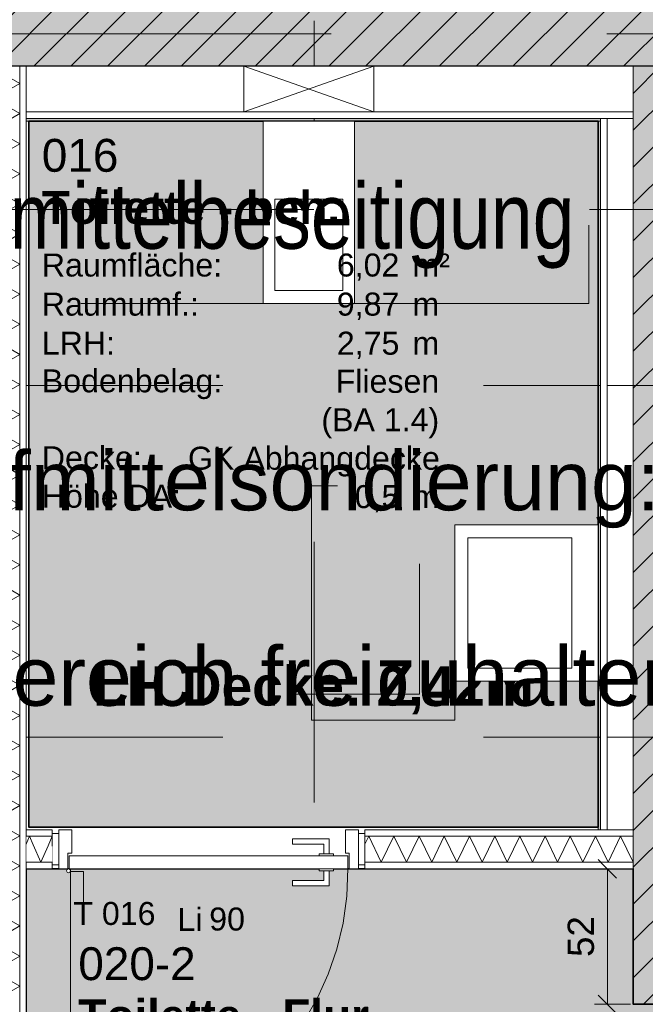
# Model space of a CAD drawing. Header units: metres. Extents: x -111 to 152, y -132 to 99.
# Tile 142 of 256: x -25.43 to -23.03, y -3.72 to 0.05. Entities that reach past the tile are written whole.
import ezdxf
from ezdxf.enums import TextEntityAlignment as Align

# ---------------------------------------------------------------- set-up
doc = ezdxf.new("R2010")
doc.units = ezdxf.units.M
doc.header["$PDMODE"] = 1
doc.header["$PDSIZE"] = -2
for name, pattern in [('Achsen 01', [5.291531, 3.175, -1.058062, 0.352704, -0.705764]), ('gestrichelt - 01', [2, 1, -1]), ('Raster 01', [2, 1, -1])]:
    doc.linetypes.add(name, pattern=pattern)
doc.layers.get('0').update_dxf_attribs({"lineweight": 25})
for name, color, linetype, lineweight in [('013_Beton und Stahlbetonarbeiten-330 Außenwände', 7, 'Continuous', 25), ('013_Beton und Stahlbetonarbeiten-340 Innenwände', 7, 'Continuous', 18), ('024_Fliesen_Plattenarbeiten-340 Fliesen', 7, 'Continuous', 9), ('027_Tischlerarbeiten-340 Innentüren', 7, 'Continuous', 9), ('031_Metallbauarbeiten-340 Innentüren _ Elemente', 7, 'Continuous', 9), ('039_Trockenbauarbeiten-340 Gipskarton', 7, 'Continuous', 9), ('_1.35m (3D)', 7, 'Continuous', 9), ('_EG (2D)', 7, 'Continuous', 9), ('_EG - DS (2D)', 7, 'Continuous', 9), ('_GRU (2D)', 7, 'Continuous', 9), ('_Legende (2D)', 7, 'Continuous', 9), ('AV1-Schnitt Achsen', 7, 'Achsen 01', 18), ('AV1-Stempel-Raumstempel', 7, 'Continuous', 9), ('Bemaßung-Bemaßung', 7, 'Continuous', 9), ('Keine', 7, 'Continuous', 9)]:
    doc.layers.add(name, color=color, linetype=linetype, lineweight=lineweight)
for name, color, linetype, lineweight, true_color in [('034_Maler_Lackierarbeiten-Wände Anstrich', 150, 'Continuous', 100, 0x007fff), ('039_Trockenbauarbeiten-340 Dämmung', 7, 'Continuous', 9, 0xc0c0c0), ('039_Trockenbauarbeiten-350 Deckenspiegel', 7, 'Continuous', 35, 0x008011), ('045_Sanitärausstattung-allg.', 9, 'Continuous', 9, 0x808080), ('AV1-Achsen', 1, 'Achsen 01', 18, 0xff0000), ('AV1-Arbeitsbühne', 7, 'gestrichelt - 01', 9, 0xf20884), ('AV1-Raster', 7, 'Raster 01', 9, 0xa6a6a6), ('AV1-Stempel-Türnummern', 7, 'Continuous', 100, 0x02abea)]:
    doc.layers.add(name, color=color, linetype=linetype, lineweight=lineweight, true_color=true_color)
doc.layers.get('0').freeze()
doc.styles.add('Arial', font='arial.ttf')
doc.styles.add('Arial (bold)', font='arialbd.ttf')
doc.styles.add('Arial Narrow', font='ARIALN.TTF')
doc.dimstyles.new('COE 50', dxfattribs={"dimtxt": 126.090495, "dimasz": 0.001414, "dimexe": 0.001, "dimexo": 0.01, "dimgap": 0.001, "dimtad": 1, "dimdec": 3, "dimtxsty": 'Arial', "dimblk": 'VW_SLASH-3', "dimblk1": 'VW_SLASH-3', "dimblk2": 'VW_SLASH-3', "dimcen": 0, "dimadec": 3, "dimazin": 0, "dimtfac": 0.8, "dimtdec": 3, "dimtix": 1, "dimtmove": 0, "dimatfit": 0, "dimldrblk": 'VW_SLASH-2', "dimfxl": 0.002, "dimfxlon": 1, "dimfrac": 2, "dimtolj": 1, "dimarcsym": 0})
pattern_1 = [(45, (0, 0), (0.07071068, -0.07071068), [0.025, -0.025])]
pattern_2 = [(-135, (0.03106, -0.03313), (0.07071068, -0.07071068), [])]

# ---------------------------------------------------------------- blocks, each defined once
blk = doc.blocks.new('Group-2')
at = {"layer": 'AV1-Raster'}
for p, q in [((-24.3, -22.95), (-24.3, 1.35)), ((1.35, -1.35), (-40.5, -1.35)), ((1.35, -2.7), (-40.5, -2.7))]:
    blk.add_line(p, q, dxfattribs=at)
blk = doc.blocks.new('1.35m (3D)')
at = {"layer": 'AV1-Raster', "color": 7}
blk.add_blockref('Group-2', (0, 0), dxfattribs=at)
blk = doc.blocks.new('EG - DS (2D)')
at = {"layer": '039_Trockenbauarbeiten-350 Deckenspiegel', "linetype": 'Continuous', "lineweight": 0, "transparency": 33554483}
for points in [[(-25.395, -0.335), (-23.21, -0.335), (-23.21, -3.045), (-25.395, -3.045)], [(-25.405, -3.205), (-25.405, -5.275), (-20.875, -5.275), (-20.875, -3.725), (-23.075, -3.725), (-23.075, -3.205)]]:
    blk.add_hatch(color=106, dxfattribs=at).paths.add_polyline_path(points)
at = {"layer": '039_Trockenbauarbeiten-350 Deckenspiegel', "flags": 128}
for points in [[(-25.395, -0.335), (-23.21, -0.335), (-23.21, -3.045), (-25.395, -3.045)], [(-25.405, -3.205), (-25.405, -5.275), (-20.875, -5.275), (-20.875, -3.725), (-23.075, -3.725), (-23.075, -3.205)]]:
    blk.add_lwpolyline(points, close=True, dxfattribs=at)
at = {"layer": '039_Trockenbauarbeiten-350 Deckenspiegel', "insert": (-24.3025, -2.52), "char_height": 0.151309, "attachment_point": 5, "line_spacing_factor": 0.969122, "style": 'Arial (bold)'}
blk.add_mtext('LH Decke: 0,42m', dxfattribs=at)
blk = doc.blocks.new('Group-162')
at = {"color": 255, "linetype": 'Continuous', "lineweight": 5}
blk.add_wipeout([(-23.075, -3.08), (-24.105, -3.08), (-24.105, -3.18), (-23.075, -3.18)], dxfattribs=at).dxf.layer = '039_Trockenbauarbeiten-340 Dämmung'
blk = doc.blocks.new('Group-163')
at = {"layer": '039_Trockenbauarbeiten-340 Dämmung', "transparency": 33554687, "flags": 128}
blk.add_lwpolyline([(-23.075, -3.18), (-23.1233, -3.08), (-23.1717, -3.18), (-23.22, -3.08), (-23.2684, -3.18), (-23.3167, -3.08), (-23.3651, -3.18), (-23.4134, -3.08), (-23.4618, -3.18), (-23.5101, -3.08), (-23.5585, -3.18), (-23.6068, -3.08), (-23.6552, -3.18), (-23.7035, -3.08), (-23.7519, -3.18), (-23.8002, -3.08), (-23.8486, -3.18), (-23.8969, -3.08), (-23.9452, -3.18), (-23.9936, -3.08), (-24.0419, -3.18), (-24.0903, -3.08), (-24.105, -3.1104)], dxfattribs=at)
blk = doc.blocks.new('Group-164')
at = {"layer": '039_Trockenbauarbeiten-340 Dämmung'}
blk.add_blockref('Group-162', (0, 0), dxfattribs=at)
at = {"layer": '039_Trockenbauarbeiten-340 Dämmung', "transparency": 33554687}
blk.add_blockref('Group-163', (0, 0), dxfattribs=at)
blk = doc.blocks.new('Group-165')
at = {"color": 255, "linetype": 'Continuous', "lineweight": 5}
blk.add_wipeout([(-4.175, 25.27), (-0.125, 25.27), (-0.125, 25.37), (-4.175, 25.37)], dxfattribs=at).dxf.layer = '039_Trockenbauarbeiten-340 Dämmung'
blk = doc.blocks.new('Group-166')
at = {"layer": '039_Trockenbauarbeiten-340 Dämmung', "transparency": 33554687, "flags": 128}
blk.add_lwpolyline([(-3.7131, 25.37), (-3.6554, 25.27), (-3.5976, 25.37), (-3.5399, 25.27), (-3.4822, 25.37), (-3.4244, 25.27), (-3.3667, 25.37), (-3.309, 25.27), (-3.2512, 25.37), (-3.1935, 25.27), (-3.1358, 25.37), (-3.078, 25.27), (-3.0203, 25.37), (-2.9626, 25.27), (-2.9048, 25.37), (-2.8471, 25.27), (-2.7894, 25.37), (-2.7316, 25.27), (-2.6739, 25.37), (-2.6162, 25.27), (-2.5584, 25.37), (-2.5007, 25.27), (-2.4429, 25.37), (-2.3852, 25.27), (-2.3275, 25.37), (-2.2697, 25.27), (-2.212, 25.37), (-2.1543, 25.27), (-2.0965, 25.37), (-2.0388, 25.27), (-1.9811, 25.37), (-1.9233, 25.27), (-1.8656, 25.37), (-1.8079, 25.27), (-1.7501, 25.37), (-1.6924, 25.27), (-1.6347, 25.37), (-1.5769, 25.27), (-1.5192, 25.37), (-1.4615, 25.27), (-1.4037, 25.37), (-1.346, 25.27), (-1.2882, 25.37), (-1.2305, 25.27), (-1.1728, 25.37), (-1.115, 25.27), (-1.0573, 25.37), (-0.9996, 25.27), (-0.9418, 25.37), (-0.8841, 25.27), (-0.8264, 25.37), (-0.7686, 25.27), (-0.7109, 25.37), (-0.6532, 25.27), (-0.5954, 25.37), (-0.5377, 25.27), (-0.48, 25.37), (-0.4222, 25.27), (-0.3645, 25.37), (-0.3068, 25.27), (-0.249, 25.37), (-0.1913, 25.27), (-0.1335, 25.37)], dxfattribs=at)
blk = doc.blocks.new('Group-167')
at = {"layer": '039_Trockenbauarbeiten-340 Dämmung'}
blk.add_blockref('Group-165', (0, 0), dxfattribs=at)
at = {"layer": '039_Trockenbauarbeiten-340 Dämmung', "transparency": 33554687}
blk.add_blockref('Group-166', (0, 0), dxfattribs=at)
blk = doc.blocks.new('Parametric Object-20')
at = {"layer": '039_Trockenbauarbeiten-340 Dämmung', "color": 7, "transparency": 33554687}
blk.add_blockref('Group-167', (0, 0), dxfattribs=at)
at = {"layer": '039_Trockenbauarbeiten-340 Dämmung', "color": 0, "flags": 1}
for tag in ['IFC_UUID', 'instanceID', 'prm0_name', 'prm0_type', 'prm0_value', 'prm1_name', 'prm1_type', 'prm1_value', 'prm2_name', 'prm2_type', 'prm2_value', 'prm3_name', 'prm3_type', 'prm3_value', 'prm4_name', 'prm4_type', 'prm4_value', 'prm5_name', 'prm5_type', 'prm5_value', 'prm6_name', 'prm6_type', 'prm6_value']:
    blk.add_attdef(tag, (-25.53, -4.175), '', height=0.00018, dxfattribs=at)
blk = doc.blocks.new('VW_SLASH-3')
at = {"color": 0, "linetype": 'ByBlock', "lineweight": -2, "transparency": 16777216}
blk.add_line((0, 0), (-1, 0), dxfattribs=at)
at = {"color": 0, "linetype": 'Continuous', "lineweight": 15, "transparency": 16777216, "flags": 128}
blk.add_lwpolyline([(0.5, 0.5), (-0.5, -0.5)], dxfattribs=at)
blk = doc.blocks.new('*D386')
at = {"layer": 'Bemaßung-Bemaßung', "color": 0, "lineweight": -2}
for p, q in [((-25.555, 1.575), (-25.555, 1.725)), ((-25.405, 1.575), (-25.405, 1.725)), ((-25.6257, 1.675), (-25.6964, 1.675)), ((-25.405, 1.675), (-25.555, 1.675)), ((-25.3343, 1.675), (-25.2636, 1.675))]:
    blk.add_line(p, q, dxfattribs=at)
at = {"layer": 'Defpoints', "color": 0}
for p in [(-25.555, 1.675), (-25.555, -0.325), (-25.405, -0.325)]:
    blk.add_point(p, dxfattribs=at)
at = {"layer": 'Bemaßung-Bemaßung', "color": 0, "lineweight": -2, "xscale": 0.070693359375, "yscale": 0.070693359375, "zscale": 0.070693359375}
blk.add_blockref('VW_SLASH-3', (-25.555, 1.675), dxfattribs=at)
at = {"layer": 'Bemaßung-Bemaßung', "color": 0, "lineweight": -2, "xscale": 0.070693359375, "yscale": 0.070693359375, "zscale": 0.070693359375, "rotation": 180}
blk.add_blockref('VW_SLASH-3', (-25.405, 1.675), dxfattribs=at)
at = {"layer": 'Bemaßung-Bemaßung', "color": 0, "insert": (-25.48, 1.8644), "char_height": 0.12609, "attachment_point": 5, "style": 'Arial'}
blk.add_mtext('\\A1;15', dxfattribs=at)
blk = doc.blocks.new('VW_SLASH-2')
at = {"color": 0, "linetype": 'ByBlock', "lineweight": -2, "transparency": 16777216}
blk.add_line((0, 0), (-1, 0), dxfattribs=at)
at = {"color": 0, "linetype": 'Continuous', "lineweight": 15, "transparency": 16777216, "flags": 128}
blk.add_lwpolyline([(0.5, 0.5), (-0.5, -0.5)], dxfattribs=at)
blk = doc.blocks.new('*D387')
at = {"layer": 'Bemaßung-Bemaßung', "color": 0, "lineweight": -2}
for p, q in [((-25.405, 1.575), (-25.405, 1.725)), ((-23.2, 1.575), (-23.2, 1.725)), ((-23.2707, 1.675), (-25.3343, 1.675))]:
    blk.add_line(p, q, dxfattribs=at)
at = {"layer": 'Defpoints', "color": 0}
for p in [(-25.405, 1.675), (-25.405, -0.325), (-23.2, -1.69)]:
    blk.add_point(p, dxfattribs=at)
at = {"layer": 'Bemaßung-Bemaßung', "color": 0, "lineweight": -2, "xscale": 0.070693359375, "yscale": 0.070693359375, "zscale": 0.070693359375, "rotation": 180}
blk.add_blockref('VW_SLASH-3', (-25.405, 1.675), dxfattribs=at)
at = {"layer": 'Bemaßung-Bemaßung', "color": 0, "lineweight": -2, "xscale": 0.070693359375, "yscale": 0.070693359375, "zscale": 0.070693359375}
blk.add_blockref('VW_SLASH-3', (-23.2, 1.675), dxfattribs=at)
at = {"layer": 'Bemaßung-Bemaßung', "color": 0, "insert": (-24.3025, 1.8217), "char_height": 0.12609, "attachment_point": 5, "style": 'Arial'}
blk.add_mtext('\\A1;2,20\\S5^ ;', dxfattribs=at)
blk = doc.blocks.new('*D388')
at = {"layer": 'Bemaßung-Bemaßung', "color": 0, "lineweight": -2}
for p, q in [((-23.2, 1.575), (-23.2, 1.725)), ((-22.825, 1.575), (-22.825, 1.725)), ((-22.8957, 1.675), (-23.1293, 1.675))]:
    blk.add_line(p, q, dxfattribs=at)
at = {"layer": 'Defpoints', "color": 0}
for p in [(-23.2, 1.675), (-23.2, -1.69), (-22.825, -2.975)]:
    blk.add_point(p, dxfattribs=at)
at = {"layer": 'Bemaßung-Bemaßung', "color": 0, "lineweight": -2, "xscale": 0.070693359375, "yscale": 0.070693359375, "zscale": 0.070693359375, "rotation": 180}
blk.add_blockref('VW_SLASH-3', (-23.2, 1.675), dxfattribs=at)
at = {"layer": 'Bemaßung-Bemaßung', "color": 0, "lineweight": -2, "xscale": 0.070693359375, "yscale": 0.070693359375, "zscale": 0.070693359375}
blk.add_blockref('VW_SLASH-3', (-22.825, 1.675), dxfattribs=at)
at = {"layer": 'Bemaßung-Bemaßung', "color": 0, "insert": (-23.0125, 1.8104), "char_height": 0.12609, "attachment_point": 5, "style": 'Arial'}
blk.add_mtext('\\A1;37\\S5^ ;', dxfattribs=at)
blk = doc.blocks.new('Türnummer 2 - Innentür')
at = {"layer": '031_Metallbauarbeiten-340 Innentüren _ Elemente', "char_height": 0.08826, "attachment_point": 8, "line_spacing_factor": 0.965511, "style": 'Arial'}
for s, insert in [('Li', (0, -0.0671)), ('90', (0.1423, -0.0671))]:
    blk.add_mtext(s, dxfattribs=dict(at, insert=insert))
at = {"layer": '031_Metallbauarbeiten-340 Innentüren _ Elemente', "style": 'Arial'}
blk.add_attdef('Türnummer', text='', height=0.0883, dxfattribs=at).set_placement((-0.2903, -0.071), align=Align.BOTTOM_CENTER)
at = {"layer": '031_Metallbauarbeiten-340 Innentüren _ Elemente', "color": 7, "transparency": 33554687, "style": 'Arial'}
blk.add_attdef('Schallschutzklasse', text='', height=0.0883, dxfattribs=at).set_placement((-0.1763, -0.2296), align=Align.BOTTOM_CENTER)
at = {"layer": 'Keine', "color": 0, "flags": 1}
for tag, p in [('Lichte_Breite', (-0.4481, -0.3885)), ('Panikfunktion', (-0.4481, -0.5473)), ('AT-Nr.', (-0.4481, -0.7062))]:
    blk.add_attdef(tag, p, '', height=0.0883, dxfattribs=at)
blk = doc.blocks.new('Group-230')
at = {"layer": '045_Sanitärausstattung-allg.', "linetype": 'Raster 01', "flags": 128}
blk.add_lwpolyline([(-25.395, -1.035), (-25.395, -0.335), (-24.495, -0.335), (-24.495, -1.035)], close=True, dxfattribs=at)
blk = doc.blocks.new('Group-231')
at = {"layer": '045_Sanitärausstattung-allg.', "linetype": 'Raster 01', "flags": 128}
blk.add_lwpolyline([(-25.395, -2.535), (-25.395, -1.035), (-23.895, -1.035), (-23.895, -2.535)], close=True, dxfattribs=at)
blk = doc.blocks.new('Group-232')
at = {"layer": '045_Sanitärausstattung-allg.', "linetype": 'Raster 01', "flags": 128}
blk.add_lwpolyline([(-24.31, -2.635), (-24.31, -1.735), (-23.76, -1.735), (-23.76, -2.635)], close=True, dxfattribs=at)
blk = doc.blocks.new('Group-233')
at = {"layer": '045_Sanitärausstattung-allg.', "linetype": 'Raster 01', "flags": 128}
blk.add_lwpolyline([(-24.145, -1.035), (-24.145, -0.335), (-23.245, -0.335), (-23.245, -1.035)], close=True, dxfattribs=at)
blk = doc.blocks.new('Raumstempel - Symbol - 1 (2D)')
at = {"layer": 'AV1-Stempel-Raumstempel', "attachment_point": 1, "line_spacing_factor": 0.967919, "style": 'Arial'}
for s, insert, char_height in [('Raumfläche:', (0.2, -0.6736), 0.088263), ('m²', (1.6225, -0.6736), 0.08826), ('Raumumf.:', (0.2, -0.8236), 0.08826), ('m', (1.6225, -0.8236), 0.0883), ('LRH:', (0.2, -0.9736), 0.08826), ('m', (1.6225, -0.9736), 0.0883), ('Bodenbelag:', (0.2, -1.118), 0.088263), ('Decke:', (0.2, -1.4131), 0.08826), ('Höhe DA:', (0.2, -1.5607), 0.08826), ('m', (1.6225, -1.5625), 0.0883)]:
    blk.add_mtext(s, dxfattribs=dict(at, insert=insert, char_height=char_height))
at = {"layer": 'AV1-Stempel-Raumstempel'}
for tag, style, p in [('Raumnummer', 'Arial', (0.2, -0.2337)), ('Raumname', 'Arial (bold)', (0.2, -0.4337))]:
    blk.add_attdef(tag, text='', height=0.1261, dxfattribs=dict(at, style=style)).set_placement(p, align=Align.TOP_LEFT)
at = {"layer": 'AV1-Stempel-Raumstempel', "style": 'Arial'}
for tag, p in [('Raumfläche', (1.5725, -0.6736)), ('Raumumfang', (1.5725, -0.8236)), ('LRH', (1.5725, -0.9736)), ('Bodenbelag', (1.7253, -1.1199)), ('Bodendetail', (1.7253, -1.2674)), ('Decke', (1.7278, -1.415)), ('Höhe_DA', (1.5725, -1.5625))]:
    blk.add_attdef(tag, text='', height=0.0883, dxfattribs=at).set_placement(p, align=Align.TOP_RIGHT)
blk = doc.blocks.new('*D1759')
at = {"layer": '034_Maler_Lackierarbeiten-Wände Anstrich', "color": 0, "linetype": 'Continuous', "lineweight": -2, "transparency": 33554687}
for p, q in [((-23.085, -3.205), (-23.224, -3.205)), ((-23.174, -3.6543), (-23.174, -3.2757)), ((-23.085, -3.725), (-23.224, -3.725))]:
    blk.add_line(p, q, dxfattribs=at)
at = {"layer": 'Defpoints', "color": 0, "transparency": 33554687}
for p in [(-23.174, -3.205), (-23.075, -3.205), (-23.075, -3.725)]:
    blk.add_point(p, dxfattribs=at)
at = {"layer": '034_Maler_Lackierarbeiten-Wände Anstrich', "color": 0, "lineweight": -2, "xscale": 0.070693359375, "yscale": 0.070693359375, "zscale": 0.070693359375}
for p, rotation in [((-23.174, -3.205), 90.00000000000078), ((-23.174, -3.725), 270.0000000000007)]:
    blk.add_blockref('VW_SLASH-3', p, dxfattribs=dict(at, rotation=rotation))
at = {"layer": '034_Maler_Lackierarbeiten-Wände Anstrich', "color": 0, "lineweight": 9, "transparency": 33554687, "insert": (-23.2755, -3.465), "char_height": 0.10087, "attachment_point": 5, "rotation": 90, "style": 'Arial'}
blk.add_mtext('\\A1;52', dxfattribs=at)
blk = doc.blocks.new('COE - Innentür 1.20 _ 0.15')
at = {"layer": '027_Tischlerarbeiten-340 Innentüren', "color": 253, "linetype": 'gestrichelt - 01', "lineweight": 9, "transparency": 33554687, "flags": 128}
for points in [[(-0.0575, 1.0775), (-0.0775, 1.0775), (-0.0775, 1.115), (-0.1975, 1.115), (-0.1975, 1.135), (-0.0575, 1.135)], [(-1.055, 1.07), (0.015, 1.07), (0.015, 1.02), (-1.055, 1.02)], [(-0.095, 1.07), (-0.095, 1.0775), (-0.04, 1.0775), (-0.04, 1.07)], [(-0.0575, 1.0125), (-0.0775, 1.0125), (-0.0775, 0.975), (-0.1975, 0.975), (-0.1975, 0.955), (-0.0575, 0.955)], [(-0.095, 1.0125), (-0.095, 1.02), (-0.04, 1.02), (-0.04, 1.0125)]]:
    blk.add_lwpolyline(points, close=True, dxfattribs=at)
at = {"layer": '027_Tischlerarbeiten-340 Innentüren', "color": 253, "linetype": 'gestrichelt - 01', "lineweight": 9, "transparency": 33554687}
blk.add_arc((-1.0575, 1.0775), 1.0725, 269.5581, 356.6163, dxfattribs=at)
at = {"color": 255}
for points in [[(-1.2, 1.14), (-1.08, 1.14), (-1.08, 1.115), (-1.2, 1.115)], [(-1.2, -0.035), (-1.08, -0.035), (-1.08, -0.06), (-1.2, -0.06)]]:
    blk.add_wipeout(points, dxfattribs=at).dxf.layer = '027_Tischlerarbeiten-340 Innentüren'
at = {"layer": '027_Tischlerarbeiten-340 Innentüren', "flags": 128}
for points in [[(-1.2, 1.14), (-1.08, 1.14), (-1.08, 1.115), (-1.2, 1.115)], [(-1.2, -0.035), (-1.08, -0.035), (-1.08, -0.06), (-1.2, -0.06)]]:
    blk.add_lwpolyline(points, close=True, dxfattribs=at)
at = {"color": 255}
blk.add_wipeout([(-1.065, 0), (-1.125, 0), (-1.125, 0.015), (-1.215, 0.015), (-1.215, -0.035), (-1.065, -0.035)], dxfattribs=at).dxf.layer = '027_Tischlerarbeiten-340 Innentüren'
at = {"layer": '027_Tischlerarbeiten-340 Innentüren', "flags": 128}
blk.add_lwpolyline([(-1.065, 0), (-1.125, 0), (-1.125, 0.015), (-1.215, 0.015), (-1.215, -0.035), (-1.065, -0.035)], close=True, dxfattribs=at)
at = {"color": 255}
blk.add_wipeout([(-1.065, 1.075), (-1.065, 0.005), (-1.115, 0.005), (-1.115, 1.075)], dxfattribs=at).dxf.layer = '027_Tischlerarbeiten-340 Innentüren'
at = {"layer": '027_Tischlerarbeiten-340 Innentüren', "flags": 128}
blk.add_lwpolyline([(-1.065, 1.075), (-1.065, 0.005), (-1.115, 0.005), (-1.115, 1.075)], close=True, dxfattribs=at)
at = {"color": 255}
for points in [[(-1.065, 1.08), (-1.125, 1.08), (-1.125, 1.065), (-1.215, 1.065), (-1.215, 1.115), (-1.065, 1.115)], [(-1.1225, 0.0775), (-1.1225, 0.0975), (-1.16, 0.0975), (-1.16, 0.2175), (-1.18, 0.2175), (-1.18, 0.0775)], [(-1.0575, 0.0775), (-1.0575, 0.0975), (-1.02, 0.0975), (-1.02, 0.2175), (-1, 0.2175), (-1, 0.0775)]]:
    blk.add_wipeout(points, dxfattribs=at).dxf.layer = '027_Tischlerarbeiten-340 Innentüren'
at = {"layer": '027_Tischlerarbeiten-340 Innentüren', "flags": 128}
for points in [[(-1.065, 1.08), (-1.125, 1.08), (-1.125, 1.065), (-1.215, 1.065), (-1.215, 1.115), (-1.065, 1.115)], [(-1.1225, 0.0775), (-1.1225, 0.0975), (-1.16, 0.0975), (-1.16, 0.2175), (-1.18, 0.2175), (-1.18, 0.0775)], [(-1.0575, 0.0775), (-1.0575, 0.0975), (-1.02, 0.0975), (-1.02, 0.2175), (-1, 0.2175), (-1, 0.0775)]]:
    blk.add_lwpolyline(points, close=True, dxfattribs=at)
at = {"color": 255}
for points in [[(-1.05, 1.0775), (-1.0522, 1.0722), (-1.0575, 1.07), (-1.0628, 1.0722), (-1.065, 1.0775), (-1.0628, 1.0828), (-1.0575, 1.085), (-1.0522, 1.0828)], [(-1.1225, 0.115), (-1.115, 0.115), (-1.115, 0.06), (-1.1225, 0.06)], [(-1.065, 0.115), (-1.0575, 0.115), (-1.0575, 0.06), (-1.065, 0.06)]]:
    blk.add_wipeout(points, dxfattribs=at).dxf.layer = '027_Tischlerarbeiten-340 Innentüren'
at = {"layer": '027_Tischlerarbeiten-340 Innentüren', "flags": 128}
for points in [[(-1.1225, 0.115), (-1.115, 0.115), (-1.115, 0.06), (-1.1225, 0.06)], [(-1.065, 0.115), (-1.0575, 0.115), (-1.0575, 0.06), (-1.065, 0.06)]]:
    blk.add_lwpolyline(points, close=True, dxfattribs=at)
at = {"layer": '027_Tischlerarbeiten-340 Innentüren'}
blk.add_circle((-1.0575, 1.0775), 0.0075, dxfattribs=at)
blk = doc.blocks.new('Group-685')
at = {"color": 255, "linetype": 'Continuous', "lineweight": 5}
blk.add_wipeout([(-25.405, -3.08), (-25.305, -3.08), (-25.305, -3.18), (-25.405, -3.18)], dxfattribs=at).dxf.layer = '039_Trockenbauarbeiten-340 Dämmung'
blk = doc.blocks.new('Group-686')
at = {"layer": '039_Trockenbauarbeiten-340 Dämmung', "transparency": 33554687, "flags": 128}
for points in [[(-25.3777, -3.1125), (-25.3918, -3.08), (-25.405, -3.1104)], [(-25.305, -3.1179), (-25.305, -3.08), (-25.3209, -3.1167)], [(-25.3777, -3.1125), (-25.3484, -3.18), (-25.3209, -3.1167)]]:
    blk.add_lwpolyline(points, dxfattribs=at)
blk = doc.blocks.new('Group-687')
at = {"layer": '039_Trockenbauarbeiten-340 Dämmung'}
blk.add_blockref('Group-685', (0, 0), dxfattribs=at)
at = {"layer": '039_Trockenbauarbeiten-340 Dämmung', "transparency": 33554687}
blk.add_blockref('Group-686', (0, 0), dxfattribs=at)
blk = doc.blocks.new('Legende (2D)')
at = {"layer": 'Keine', "color": 253, "transparency": 33554687, "insert": (-26.30317, -0.57308), "char_height": 0.252181, "attachment_point": 1, "line_spacing_factor": 0.966594, "style": 'Arial Narrow'}
blk.add_mtext('Kampfmittelbeseitigung', dxfattribs=at)
at = {"layer": 'Keine', "color": 7, "transparency": 33554687, "char_height": 0.2269629, "attachment_point": 4, "line_spacing_factor": 0.969122, "style": 'Arial'}
for s, insert in [('Kampfmittelsondierung: Zu untersuchende Fläche', (-26.30317, -1.75)), ('3 m-Bereich freizuhalten von eisenhaltigen Gegenständen', (-26.30317, -2.5))]:
    blk.add_mtext(s, dxfattribs=dict(at, insert=insert))
blk = doc.blocks.new('Group-717')
at = {"layer": 'AV1-Achsen'}
blk.add_line((-43.2844, 0), (4.2656, 0), dxfattribs=at)
blk = doc.blocks.new('Group-724')
at = {"layer": 'AV1-Schnitt Achsen'}
blk.add_line((-43.35, -0.675), (4.2, -0.675), dxfattribs=at)
blk = doc.blocks.new('GRU (2D)')
at = {"layer": 'AV1-Achsen', "color": 7}
blk.add_blockref('Group-717', (0, 0), dxfattribs=at)
at = {"layer": 'AV1-Schnitt Achsen', "color": 7}
blk.add_blockref('Group-724', (0, 0), dxfattribs=at)
blk = doc.blocks.new('EG (2D)')
at = {"layer": '039_Trockenbauarbeiten-340 Dämmung', "flags": 128}
blk.add_lwpolyline([(-25.53, -4.175), (-25.53, -0.125), (-25.43, -0.125), (-25.43, -4.175)], close=True, dxfattribs=at)
at = {"layer": '045_Sanitärausstattung-allg.'}
blk.add_blockref('Group-232', (0, 0), dxfattribs=at)
at = {"layer": 'AV1-Stempel-Raumstempel'}
blk.add_blockref('Raumstempel - Symbol - 1 (2D)', (-25.405, -3.2724), dxfattribs=at).add_auto_attribs({'Raumname': 'Toilette - Flur', 'Raumnummer': '020-2', 'Bodendetail': '(BA 1.4)', 'Raumfläche': '8,23', 'LRH': '2,75', 'Raumumfang': '13,2', 'Höhe_DA': '0,5', 'Decke': 'GK Abhangdecke', 'Bodenbelag': 'Fliesen'})
at = {"layer": 'AV1-Stempel-Türnummern', "color": 7}
ref = blk.add_blockref('Türnummer 2 - Innentür', (-24.7762, -3.376), dxfattribs=at)
ref.add_attrib('Türnummer', 'T 016', dxfattribs={"layer": '031_Metallbauarbeiten-340 Innentüren _ Elemente', "height": 0.08826, "style": 'Arial'}).set_placement((-25.0664, -3.447), align=Align.BOTTOM_CENTER)
at = {"color": 255}
blk.add_wipeout([(-24.105, -3.08), (-23.075, -3.08), (-23.075, -3.18), (-24.105, -3.18)], dxfattribs=at).dxf.layer = '039_Trockenbauarbeiten-340 Dämmung'
at = {"color": 255, "transparency": 33554559}
blk.add_wipeout([(-24.57, -0.125), (-24.07, -0.125), (-24.07, -0.3), (-24.57, -0.3)], dxfattribs=at).dxf.layer = '045_Sanitärausstattung-allg.'
at = {"layer": '039_Trockenbauarbeiten-340 Dämmung', "flags": 128}
blk.add_lwpolyline([(-24.105, -3.08), (-23.075, -3.08), (-23.075, -3.18), (-24.105, -3.18)], close=True, dxfattribs=at)
at = {"layer": '045_Sanitärausstattung-allg.'}
for p, q in [((-24.57, -0.3), (-24.07, -0.125)), ((-24.07, -0.3), (-24.57, -0.125))]:
    blk.add_line(p, q, dxfattribs=at)
at = {"layer": '045_Sanitärausstattung-allg.', "flags": 128}
blk.add_lwpolyline([(-24.57, -0.125), (-24.07, -0.125), (-24.07, -0.3), (-24.57, -0.3)], close=True, dxfattribs=at)
at = {"layer": '039_Trockenbauarbeiten-340 Dämmung', "rotation": 90}
blk.add_blockref('Parametric Object-20', (-0.16, 0), dxfattribs=at)
at = {"layer": '039_Trockenbauarbeiten-340 Dämmung', "color": 7, "transparency": 33554687}
blk.add_blockref('Group-164', (0, 0), dxfattribs=at)
at = {"color": 255}
blk.add_wipeout([(-23.075, -0.3), (-25.405, -0.3), (-25.405, -0.325), (-23.075, -0.325)], dxfattribs=at).dxf.layer = '039_Trockenbauarbeiten-340 Gipskarton'
at = {"layer": '039_Trockenbauarbeiten-340 Gipskarton', "flags": 128}
blk.add_lwpolyline([(-23.075, -0.3), (-25.405, -0.3), (-25.405, -0.325), (-23.075, -0.325)], close=True, dxfattribs=at)
at = {"color": 255}
for points in [[(-24.105, -3.08), (-23.075, -3.08), (-23.075, -3.055), (-24.105, -3.055)], [(-24.105, -3.18), (-23.075, -3.18), (-23.075, -3.205), (-24.105, -3.205)]]:
    blk.add_wipeout(points, dxfattribs=at).dxf.layer = '039_Trockenbauarbeiten-340 Gipskarton'
at = {"layer": '013_Beton und Stahlbetonarbeiten-340 Innenwände', "linetype": 'Continuous', "lineweight": 0, "true_color": 0xc0c0c0}
blk.add_hatch(color=9, dxfattribs=at).paths.add_polyline_path([(-20.875, -5.525), (-16.075, -5.525), (-16.075, -5.275), (-20.625, -5.275), (-20.625, -3.225), (-18.125, -3.225), (-18.125, -3.725), (-17.875, -3.725), (-17.875, -2.975), (-22.825, -2.975), (-22.825, -0.125), (-23.075, -0.125), (-23.075, -3.725), (-22.825, -3.725), (-22.825, -3.225), (-20.875, -3.225)])
at = {"layer": '013_Beton und Stahlbetonarbeiten-340 Innenwände', "linetype": 'Continuous', "lineweight": 13}
h = blk.add_hatch(dxfattribs=at)
h.set_pattern_fill('Stahlbeton', color=251, style=0, pattern_type=2)
h.set_pattern_definition(pattern_1)
h.paths.add_polyline_path([(-20.875, -5.525), (-16.075, -5.525), (-16.075, -5.275), (-20.625, -5.275), (-20.625, -3.225), (-18.125, -3.225), (-18.125, -3.725), (-17.875, -3.725), (-17.875, -2.975), (-22.825, -2.975), (-22.825, -0.125), (-23.075, -0.125), (-23.075, -3.725), (-22.825, -3.725), (-22.825, -3.225), (-20.875, -3.225)])
h = blk.add_hatch(dxfattribs=at)
h.set_pattern_fill('Stahlbeton-1', color=251, style=0, pattern_type=2)
h.set_pattern_definition(pattern_2)
h.paths.add_polyline_path([(-20.875, -5.525), (-16.075, -5.525), (-16.075, -5.275), (-20.625, -5.275), (-20.625, -3.225), (-18.125, -3.225), (-18.125, -3.725), (-17.875, -3.725), (-17.875, -2.975), (-22.825, -2.975), (-22.825, -0.125), (-23.075, -0.125), (-23.075, -3.725), (-22.825, -3.725), (-22.825, -3.225), (-20.875, -3.225)])
at = {"layer": 'AV1-Arbeitsbühne', "linetype": 'Continuous', "lineweight": 9}
h = blk.add_hatch(dxfattribs=at)
h.set_pattern_fill('Fahrweg', color=230, style=0, pattern_type=2)
h.set_pattern_definition([(-135, (0, 0), (0.06629126, -0.06629126), [])])
edge = h.paths.add_edge_path()
edge.add_arc((-54.5978, 13.3387), 44.4228, 329.86092, 330.47851)
edge.add_arc((-19.2462, -7.3138), 3.5278, 339.4759, 345.2734)
edge.add_arc((-17.9497, -7.5439), 2.2179, 342.507, 360.2513)
edge.add_line((-15.7318, -7.5342), (-15.725, -6.525))
edge.add_line((-15.725, -6.525), (-15.725, 1.175))
edge.add_line((-15.725, 1.175), (-13.975, 1.175))
edge.add_line((-13.975, 1.175), (-13.975, -6.525))
edge.add_line((-13.975, -6.525), (-13.9753, -6.525))
edge.add_arc((-47.2294, -7.392), 33.2654, -1.49345, 1.49345, ccw=False)
edge.add_line((-13.9753, -8.259), (-13.9753, -10.4902))
edge.add_arc((-16.375, -10), 2.4493, 312.8674, 348.4561, ccw=False)
edge.add_arc((-18.4021, -7.2512), 5.8556, 298.76511, 309.10361, ccw=False)
edge.add_arc((-18.2219, -7.6009), 5.4624, 287.0866, 298.8741, ccw=False)
edge.add_arc((-18.1592, -8.2865), 4.7907, 279.1695, 288.7786, ccw=False)
edge.add_arc((-18.0685, -7.288), 5.7673, 268.71982, 276.69885, ccw=False)
edge.add_arc((-18.3115, -2.1541), 10.9004, 266.47406, 270.59973, ccw=False)
edge.add_arc((-18.2359, -7.5234), 5.5608, 255.7465, 262.2911, ccw=False)
edge.add_arc((-17.8975, -6.4105), 6.7229, 250.51417, 255.28641, ccw=False)
edge.add_line((-20.1401, -12.7483), (-21.0105, -12.3671))
edge.add_arc((-21.9304, -13.9593), 1.8389, 59.9832, 78.1778)
edge.add_arc((-24.9263, -25.3066), 13.5728, 75.61242, 77.24671)
edge.add_arc((-22.0434, -12.5197), 0.4652, 75.894, 93.8496)
edge.add_line((-22.0746, -12.0556), (-23.075, -12.0159))
edge.add_line((-23.075, -12.0159), (-23.075, -10.196))
edge.add_line((-23.075, -10.196), (-22.1599, -10.1944))
edge.add_line((-22.1599, -10.1944), (-20.13, -10.1944))
edge.add_line((-20.13, -10.1944), (-18.7257, -10.1527))
edge.add_arc((-19.0017, 0.1421), 10.2985, 271.53586, 276.83258)
edge.add_arc((-18.0426, -8.4659), 1.6391, 279.3436, 292.578)
edge.add_arc((-19.0052, -6.3287), 3.9827, 293.5593, 300.8201)
edge.add_arc((-18.5657, -7.337), 2.8949, 303.5765, 314.7719)
edge.add_arc((-18.9575, -7.0629), 3.3665, 316.2206, 325.5766)
at = {"layer": '013_Beton und Stahlbetonarbeiten-340 Innenwände', "flags": 128}
blk.add_lwpolyline([(-20.875, -5.525), (-16.075, -5.525), (-16.075, -5.275), (-20.625, -5.275), (-20.625, -3.225), (-18.125, -3.225), (-18.125, -3.725), (-17.875, -3.725), (-17.875, -2.975), (-22.825, -2.975), (-22.825, -0.125), (-23.075, -0.125), (-23.075, -3.725), (-22.825, -3.725), (-22.825, -3.225), (-20.875, -3.225)], close=True, dxfattribs=at)
at = {"layer": '039_Trockenbauarbeiten-340 Gipskarton', "flags": 128}
for points in [[(-24.105, -3.08), (-23.075, -3.08), (-23.075, -3.055), (-24.105, -3.055)], [(-24.105, -3.18), (-23.075, -3.18), (-23.075, -3.205), (-24.105, -3.205)]]:
    blk.add_lwpolyline(points, close=True, dxfattribs=at)
at = {"layer": '034_Maler_Lackierarbeiten-Wände Anstrich', "color": 7, "linetype": 'Continuous', "lineweight": 9, "transparency": 33554687}
dim = blk.add_linear_dim(base=(-23.174, -3.205), p1=(-23.075, -3.725), p2=(-23.075, -3.205), angle=270, text='52', dimstyle='COE 50', override={"dimtxt": 0.100872, "dimasz": 0.070693, "dimexe": 0.05, "dimgap": 0.05, "dimpost": '<>', "dimtxsty": 'Arial', "dimtmove": 2, "dimfxl": 0.1}, dxfattribs=at)
dim.commit()
dim.dimension.update_dxf_attribs({"geometry": '*D1759', "text_midpoint": (-23.2755, -3.465)})
at = {"color": 255}
blk.add_wipeout([(-25.405, -4.175), (-25.405, -0.125), (-25.43, -0.125), (-25.43, -4.175)], dxfattribs=at).dxf.layer = '039_Trockenbauarbeiten-340 Gipskarton'
at = {"layer": '039_Trockenbauarbeiten-340 Gipskarton', "flags": 128}
blk.add_lwpolyline([(-25.405, -4.175), (-25.405, -0.125), (-25.43, -0.125), (-25.43, -4.175)], close=True, dxfattribs=at)
at = {"layer": '045_Sanitärausstattung-allg.'}
for name in ['Group-230', 'Group-231']:
    blk.add_blockref(name, (0, 0), dxfattribs=at)
at = {"layer": 'Bemaßung-Bemaßung'}
dim = blk.add_linear_dim(base=(-25.555, 1.675), p1=(-25.405, -0.325), p2=(-25.555, -0.325), text='15', dimstyle='COE 50', override={"dimtxt": 0.12609, "dimasz": 0.070693, "dimexe": 0.05, "dimgap": 0.05, "dimpost": '<>', "dimtxsty": 'Arial', "dimtix": 0, "dimtmove": 2, "dimfxl": 0.1}, dxfattribs=at)
dim.commit()
dim.dimension.update_dxf_attribs({"geometry": '*D386', "text_midpoint": (-25.48, 1.8644)})
at = {"color": 255}
blk.add_wipeout([(-23.2, -3.055), (-23.175, -3.055), (-23.175, -0.325), (-23.2, -0.325)], dxfattribs=at).dxf.layer = '039_Trockenbauarbeiten-340 Gipskarton'
at = {"layer": '013_Beton und Stahlbetonarbeiten-330 Außenwände', "linetype": 'Continuous', "lineweight": 0, "true_color": 0xc0c0c0}
blk.add_hatch(color=9, dxfattribs=at).paths.add_polyline_path([(-39.025, -0.125), (-39.025, -5.525), (-39.275, -5.525), (-39.275, 0.125), (-18.775, 0.125), (-18.775, -0.125)])
at = {"layer": '013_Beton und Stahlbetonarbeiten-330 Außenwände', "linetype": 'Continuous', "lineweight": 13}
h = blk.add_hatch(dxfattribs=at)
h.set_pattern_fill('Stahlbeton', color=251, style=0, pattern_type=2)
h.set_pattern_definition(pattern_1)
h.paths.add_polyline_path([(-39.025, -0.125), (-39.025, -5.525), (-39.275, -5.525), (-39.275, 0.125), (-18.775, 0.125), (-18.775, -0.125)])
h = blk.add_hatch(dxfattribs=at)
h.set_pattern_fill('Stahlbeton-1', color=251, style=0, pattern_type=2)
h.set_pattern_definition(pattern_2)
h.paths.add_polyline_path([(-39.025, -0.125), (-39.025, -5.525), (-39.275, -5.525), (-39.275, 0.125), (-18.775, 0.125), (-18.775, -0.125)])
at = {"layer": '024_Fliesen_Plattenarbeiten-340 Fliesen', "linetype": 'Continuous', "lineweight": 0}
for points in [[(-25.405, -0.325), (-23.2, -0.325), (-23.2, -0.335), (-25.405, -0.335)], [(-23.2, -0.335), (-23.2, -3.055), (-23.21, -3.055), (-23.21, -0.335)]]:
    blk.add_hatch(color=140, dxfattribs=at).paths.add_polyline_path(points)
at = {"layer": '013_Beton und Stahlbetonarbeiten-330 Außenwände', "flags": 128}
blk.add_lwpolyline([(-39.025, -0.125), (-39.025, -5.525), (-39.275, -5.525), (-39.275, 0.125), (-18.775, 0.125), (-18.775, -0.125)], close=True, dxfattribs=at)
at = {"layer": '024_Fliesen_Plattenarbeiten-340 Fliesen', "flags": 128}
for points in [[(-25.405, -0.325), (-23.2, -0.325), (-23.2, -0.335), (-25.405, -0.335)], [(-23.2, -0.335), (-23.2, -3.055), (-23.21, -3.055), (-23.21, -0.335)]]:
    blk.add_lwpolyline(points, close=True, dxfattribs=at)
at = {"layer": '039_Trockenbauarbeiten-340 Gipskarton', "flags": 128}
blk.add_lwpolyline([(-23.2, -3.055), (-23.175, -3.055), (-23.175, -0.325), (-23.2, -0.325)], close=True, dxfattribs=at)
at = {"layer": 'Bemaßung-Bemaßung'}
for base, p1, p2, text, picture, middle in [((-25.405, 1.675), (-23.2, -1.69), (-25.405, -0.325), '2,20\\S5^ ;', '*D387', (-24.3025, 1.8217)), ((-23.2, 1.675), (-22.825, -2.975), (-23.2, -1.69), '37\\S5^ ;', '*D388', (-23.0125, 1.8104))]:
    dim = blk.add_linear_dim(base=base, p1=p1, p2=p2, text=text, dimstyle='COE 50', override={"dimtxt": 0.12609, "dimasz": 0.070693, "dimexe": 0.05, "dimgap": 0.05, "dimpost": '<>', "dimtxsty": 'Arial', "dimtmove": 2, "dimfxl": 0.1}, dxfattribs=at)
    dim.commit()
    dim.dimension.update_dxf_attribs({"geometry": picture, "text_midpoint": middle})
at = {"layer": '027_Tischlerarbeiten-340 Innentüren', "color": 7, "xscale": -1, "rotation": 90}
blk.add_blockref('COE - Innentür 1.20 _ 0.15', (-24.165, -4.27), dxfattribs=at)
at = {"color": 255, "transparency": 33554559}
for points in [[(-24.495, -1.035), (-24.495, -0.335), (-24.145, -0.335), (-24.145, -1.035)], [(-23.76, -2.485), (-23.76, -1.885), (-23.21, -1.885), (-23.21, -2.485)]]:
    blk.add_wipeout(points, dxfattribs=at).dxf.layer = '045_Sanitärausstattung-allg.'
at = {"layer": '045_Sanitärausstattung-allg.', "flags": 128}
for points in [[(-24.495, -1.035), (-24.495, -0.335), (-24.145, -0.335), (-24.145, -1.035)], [(-24.45, -0.985), (-24.45, -0.635), (-24.19, -0.635), (-24.19, -0.985)], [(-23.76, -2.485), (-23.76, -1.885), (-23.21, -1.885), (-23.21, -2.485)], [(-23.71, -2.435), (-23.71, -1.935), (-23.31, -1.935), (-23.31, -2.435)]]:
    blk.add_lwpolyline(points, close=True, dxfattribs=at)
at = {"layer": '039_Trockenbauarbeiten-340 Dämmung', "color": 7, "transparency": 33554687}
blk.add_blockref('Group-687', (0, 0), dxfattribs=at)
at = {"layer": '045_Sanitärausstattung-allg.'}
blk.add_blockref('Group-233', (0, 0), dxfattribs=at)
at = {"layer": 'AV1-Stempel-Raumstempel'}
blk.add_blockref('Raumstempel - Symbol - 1 (2D)', (-25.545, -0.17), dxfattribs=at).add_auto_attribs({'Raumname': 'Toilette - beh.', 'Raumnummer': '016', 'Bodendetail': '(BA 1.4)', 'Raumfläche': '6,02', 'LRH': '2,75', 'Raumumfang': '9,87', 'Höhe_DA': '0,5', 'Decke': 'GK Abhangdecke', 'Bodenbelag': 'Fliesen'})
at = {"color": 255}
for points in [[(-25.405, -3.08), (-25.305, -3.08), (-25.305, -3.055), (-25.405, -3.055)], [(-25.405, -3.18), (-25.305, -3.18), (-25.305, -3.205), (-25.405, -3.205)]]:
    blk.add_wipeout(points, dxfattribs=at).dxf.layer = '039_Trockenbauarbeiten-340 Gipskarton'
at = {"layer": '039_Trockenbauarbeiten-340 Gipskarton', "flags": 128}
for points in [[(-25.405, -3.08), (-25.305, -3.08), (-25.305, -3.055), (-25.405, -3.055)], [(-25.405, -3.18), (-25.305, -3.18), (-25.305, -3.205), (-25.405, -3.205)]]:
    blk.add_lwpolyline(points, close=True, dxfattribs=at)

msp = doc.modelspace()

# ---------------------------------------------------------------- block references
at = {"layer": '_1.35m (3D)'}
msp.add_blockref('1.35m (3D)', (0, 0), dxfattribs=at)

# ---------------------------------------------------------------- next in the draw order: block references
at = {"layer": '_EG - DS (2D)'}
msp.add_blockref('EG - DS (2D)', (0, 0), dxfattribs=at)

# ---------------------------------------------------------------- next in the draw order: block references
at = {"layer": '_EG (2D)'}
msp.add_blockref('EG (2D)', (0, 0), dxfattribs=at)

# ---------------------------------------------------------------- next in the draw order: block references
at = {"layer": '_Legende (2D)'}
msp.add_blockref('Legende (2D)', (0, 0), dxfattribs=at)

# ---------------------------------------------------------------- next in the draw order: block references
at = {"layer": '_GRU (2D)'}
msp.add_blockref('GRU (2D)', (0, 0), dxfattribs=at)

doc.saveas('drawing.dxf')
